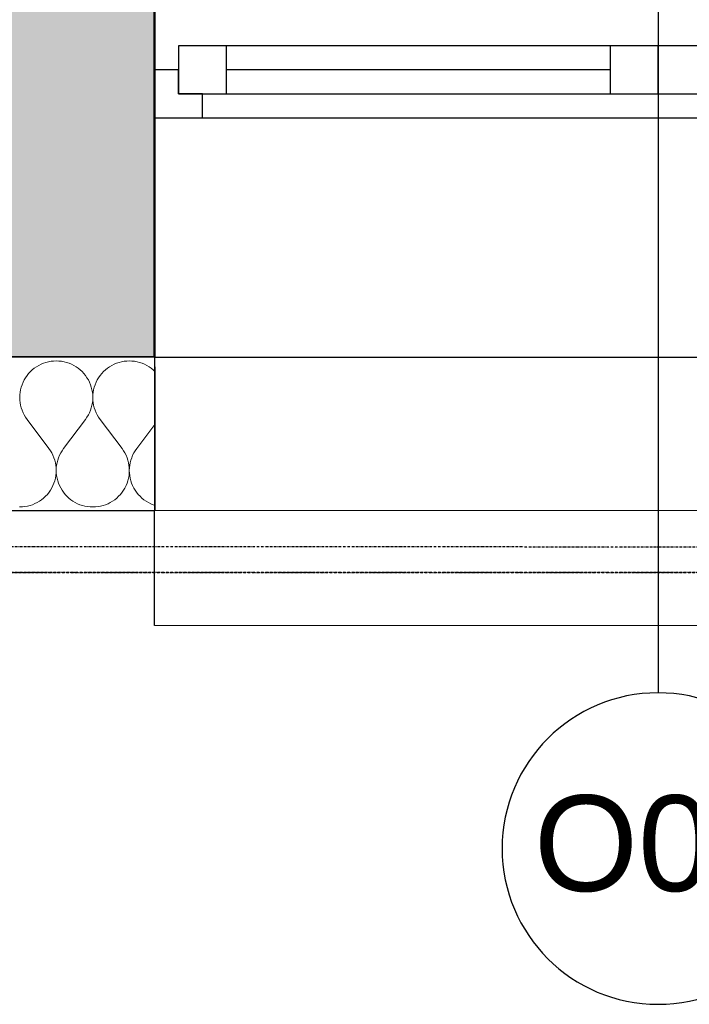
# Model space of a CAD drawing. Header units: millimetres. Extents: x -28761 to 4793, y -4271 to 20239.
# Tile 78 of 256: x -8952 to -8254, y -324 to 704. Entities that reach past the tile are written whole.
import ezdxf

# ---------------------------------------------------------------- set-up
doc = ezdxf.new("R2010")
doc.units = ezdxf.units.MM
doc.header["$MEASUREMENT"] = 0
doc.linetypes.add('Wipeout_Contour', pattern=[1000, 0, -1000])
doc.linetypes.add('Čerchovaná M', pattern=[4.5, 2.5, -0.85, 0.3, -0.85])
for name, color, linetype in [('5._POHLED ZÁPADNÍ_1_Konstrukce - nenosné', 7, 'Continuous'), ('5._POHLED ZÁPADNÍ_1_Konstrukce - nosné', 7, 'Continuous'), ('5._POHLED ZÁPADNÍ_1_Nové_Konstrukce - nosné', 7, 'Continuous'), ('5._POHLED ZÁPADNÍ_1_Nové_Otvory – Okna', 7, 'Continuous'), ('5._POHLED ZÁPADNÍ_1_Nové_Otvory – Značky oken', 7, 'Continuous'), ('5._POHLED ZÁPADNÍ_1_Nové_Výplně - Povrchové', 7, 'Continuous'), ('5._POHLED ZÁPADNÍ_1_Nové_Výplně – Řezové', 7, 'Continuous'), ('5._POHLED ZÁPADNÍ_1_Otvory – Okna', 7, 'Continuous'), ('5._POHLED ZÁPADNÍ_1_Otvory – Značky oken', 7, 'Continuous'), ('5._POHLED ZÁPADNÍ_1_Výplně - Povrchové', 7, 'Continuous'), ('5._POHLED ZÁPADNÍ_1_Výplně – Řezové', 7, 'Continuous')]:
    doc.layers.add(name, color=color, linetype=linetype)
doc.styles.add('GENEROVANÝ_STYL_1', font='txt')

# ---------------------------------------------------------------- blocks, each defined once
blk = doc.blocks.new('*X7', base_point=(-30186.7, -6515.3))
at = {"layer": '5._POHLED ZÁPADNÍ_1_Nové_Výplně – Řezové', "color": 21, "linetype": 'Continuous', "lineweight": 20, "true_color": 0xffaaaa}
for p, q in [((-8937.1, 339.9), (-8939.2, 338.2)), ((-8934.8, 341.4), (-8937.1, 339.9)), ((-8932.5, 342.8), (-8934.8, 341.4)), ((-8930.1, 344), (-8932.5, 342.8)), ((-8927.6, 345.1), (-8930.1, 344)), ((-8925, 345.9), (-8927.6, 345.1)), ((-8922.3, 346.6), (-8925, 345.9)), ((-8919.7, 347.1), (-8922.3, 346.6)), ((-8917, 347.4), (-8919.7, 347.1)), ((-8914.2, 347.5), (-8917, 347.4)), ((-8911.5, 347.4), (-8914.2, 347.5)), ((-8908.8, 347.1), (-8911.5, 347.4)), ((-8906.1, 346.6), (-8908.8, 347.1)), ((-8903.5, 345.9), (-8906.1, 346.6)), ((-8900.9, 345.1), (-8903.5, 345.9)), ((-8898.4, 344), (-8900.9, 345.1)), ((-8896, 342.8), (-8898.4, 344)), ((-8893.6, 341.4), (-8896, 342.8)), ((-8891.4, 339.9), (-8893.6, 341.4)), ((-8889.3, 338.2), (-8891.4, 339.9)), ((-8860.9, 339.9), (-8863, 338.2)), ((-8858.6, 341.4), (-8860.9, 339.9)), ((-8856.3, 342.8), (-8858.6, 341.4)), ((-8853.9, 344), (-8856.3, 342.8)), ((-8851.4, 345.1), (-8853.9, 344)), ((-8848.8, 345.9), (-8851.4, 345.1)), ((-8846.1, 346.6), (-8848.8, 345.9)), ((-8843.5, 347.1), (-8846.1, 346.6)), ((-8840.8, 347.4), (-8843.5, 347.1)), ((-8838, 347.5), (-8840.8, 347.4)), ((-8835.3, 347.4), (-8838, 347.5)), ((-8832.6, 347.1), (-8835.3, 347.4)), ((-8829.9, 346.6), (-8832.6, 347.1)), ((-8827.3, 345.9), (-8829.9, 346.6)), ((-8824.7, 345.1), (-8827.3, 345.9)), ((-8822.2, 344), (-8824.7, 345.1)), ((-8819.8, 342.8), (-8822.2, 344)), ((-8817.4, 341.4), (-8819.8, 342.8)), ((-8815.2, 339.9), (-8817.4, 341.4)), ((-8813.1, 338.2), (-8815.2, 339.9)), ((-8946.3, 330), (-8947.7, 327.6)), ((-8944.7, 332.2), (-8946.3, 330)), ((-8943, 334.3), (-8944.7, 332.2)), ((-8941.2, 336.3), (-8943, 334.3)), ((-8939.2, 338.2), (-8941.2, 336.3)), ((-8887.3, 336.3), (-8889.3, 338.2)), ((-8885.4, 334.3), (-8887.3, 336.3)), ((-8883.7, 332.2), (-8885.4, 334.3)), ((-8882.2, 330), (-8883.7, 332.2)), ((-8880.8, 327.6), (-8882.2, 330)), ((-8870.1, 330), (-8871.5, 327.6)), ((-8868.5, 332.2), (-8870.1, 330)), ((-8866.8, 334.3), (-8868.5, 332.2)), ((-8865, 336.3), (-8866.8, 334.3)), ((-8863, 338.2), (-8865, 336.3)), ((-8811.4, 336.6), (-8813.1, 338.2)), ((-8950.8, 320.1), (-8951.5, 317.5)), ((-8949.9, 322.7), (-8950.8, 320.1)), ((-8948.9, 325.2), (-8949.9, 322.7)), ((-8947.7, 327.6), (-8948.9, 325.2)), ((-8879.6, 325.2), (-8880.8, 327.6)), ((-8878.5, 322.7), (-8879.6, 325.2)), ((-8877.7, 320.1), (-8878.5, 322.7)), ((-8877, 317.5), (-8877.7, 320.1)), ((-8874.6, 320.1), (-8875.3, 317.5)), ((-8873.7, 322.7), (-8874.6, 320.1)), ((-8872.7, 325.2), (-8873.7, 322.7)), ((-8871.5, 327.6), (-8872.7, 325.2)), ((-8952.2, 312.1), (-8952.3, 309.4)), ((-8952.3, 309.4), (-8952.2, 306.7)), ((-8951.9, 314.8), (-8952.2, 312.1)), ((-8951.5, 317.5), (-8951.9, 314.8)), ((-8876.5, 314.8), (-8877, 317.5)), ((-8876.2, 312.1), (-8876.5, 314.8)), ((-8876.1, 309.4), (-8876.2, 312.1)), ((-8876.2, 306.6), (-8876.1, 309.4)), ((-8876, 312.1), (-8876.1, 309.4)), ((-8876.1, 309.4), (-8876, 306.6)), ((-8875.8, 314.8), (-8876, 312.1)), ((-8875.3, 317.5), (-8875.8, 314.8)), ((-8952.2, 306.7), (-8951.9, 303.9)), ((-8951.9, 303.9), (-8951.5, 301.3)), ((-8951.5, 301.3), (-8950.8, 298.6)), ((-8950.8, 298.6), (-8949.9, 296.1)), ((-8878.6, 296), (-8877.7, 298.6)), ((-8877.7, 298.6), (-8877, 301.3)), ((-8877, 301.3), (-8876.5, 303.9)), ((-8876.5, 303.9), (-8876.2, 306.6)), ((-8876, 306.6), (-8875.8, 303.9)), ((-8875.8, 303.9), (-8875.3, 301.3)), ((-8875.3, 301.3), (-8874.6, 298.6)), ((-8874.6, 298.6), (-8873.7, 296)), ((-8949.9, 296.1), (-8948.9, 293.5)), ((-8948.9, 293.5), (-8947.7, 291.1)), ((-8947.7, 291.1), (-8946.3, 288.8)), ((-8946.3, 288.8), (-8944.7, 286.5)), ((-8883.8, 286.5), (-8882.2, 288.8)), ((-8882.2, 288.8), (-8880.8, 291.1)), ((-8880.8, 291.1), (-8879.6, 293.5)), ((-8879.6, 293.5), (-8878.6, 296)), ((-8873.7, 296), (-8872.7, 293.5)), ((-8872.7, 293.5), (-8871.5, 291.1)), ((-8871.5, 291.1), (-8870.1, 288.8)), ((-8870.1, 288.8), (-8868.5, 286.5)), ((-8921.9, 256.1), (-8944.7, 286.5)), ((-8906.6, 256.1), (-8883.8, 286.5)), ((-8845.7, 256), (-8868.5, 286.5)), ((-8830.4, 256), (-8811.5, 281.3)), ((-8920.3, 253.8), (-8921.9, 256.1)), ((-8918.9, 251.5), (-8920.3, 253.8)), ((-8917.7, 249.1), (-8918.9, 251.5)), ((-8916.7, 246.5), (-8917.7, 249.1)), ((-8910.8, 249.1), (-8911.8, 246.5)), ((-8909.6, 251.5), (-8910.8, 249.1)), ((-8908.2, 253.8), (-8909.6, 251.5)), ((-8906.6, 256.1), (-8908.2, 253.8)), ((-8844.1, 253.8), (-8845.7, 256)), ((-8842.7, 251.5), (-8844.1, 253.8)), ((-8841.5, 249), (-8842.7, 251.5)), ((-8840.5, 246.5), (-8841.5, 249)), ((-8834.6, 249), (-8835.6, 246.5)), ((-8833.4, 251.5), (-8834.6, 249)), ((-8832, 253.8), (-8833.4, 251.5)), ((-8830.4, 256), (-8832, 253.8)), ((-8915.8, 244), (-8916.7, 246.5)), ((-8915.1, 241.3), (-8915.8, 244)), ((-8914.6, 238.6), (-8915.1, 241.3)), ((-8914.3, 235.9), (-8914.6, 238.6)), ((-8913.9, 238.6), (-8914.2, 235.9)), ((-8913.4, 241.3), (-8913.9, 238.6)), ((-8912.7, 244), (-8913.4, 241.3)), ((-8911.8, 246.5), (-8912.7, 244)), ((-8839.6, 243.9), (-8840.5, 246.5)), ((-8838.9, 241.3), (-8839.6, 243.9)), ((-8838.5, 238.6), (-8838.9, 241.3)), ((-8838.2, 235.9), (-8838.5, 238.6)), ((-8837.7, 238.6), (-8838, 235.9)), ((-8837.2, 241.3), (-8837.7, 238.6)), ((-8836.5, 243.9), (-8837.2, 241.3)), ((-8835.6, 246.5), (-8836.5, 243.9)), ((-8915.1, 225.1), (-8914.6, 227.8)), ((-8914.6, 227.8), (-8914.3, 230.5)), ((-8914.2, 233.2), (-8914.3, 235.9)), ((-8914.3, 230.5), (-8914.2, 233.2)), ((-8914.2, 235.9), (-8914.2, 233.2)), ((-8914.2, 233.2), (-8914.2, 230.5)), ((-8914.2, 230.5), (-8913.9, 227.8)), ((-8913.9, 227.8), (-8913.4, 225.1)), ((-8838.9, 225.1), (-8838.4, 227.8)), ((-8838.4, 227.8), (-8838.2, 230.5)), ((-8838.1, 233.2), (-8838.2, 235.9)), ((-8838.2, 230.5), (-8838.1, 233.2)), ((-8838, 235.9), (-8838.1, 233.2)), ((-8838.1, 233.2), (-8838, 230.5)), ((-8838, 230.5), (-8837.7, 227.8)), ((-8837.7, 227.8), (-8837.2, 225.1)), ((-8918.9, 215), (-8917.7, 217.4)), ((-8917.7, 217.4), (-8916.6, 219.9)), ((-8916.6, 219.9), (-8915.8, 222.5)), ((-8915.8, 222.5), (-8915.1, 225.1)), ((-8913.4, 225.1), (-8912.7, 222.5)), ((-8912.7, 222.5), (-8911.9, 219.9)), ((-8911.9, 219.9), (-8910.8, 217.4)), ((-8910.8, 217.4), (-8909.6, 215)), ((-8842.7, 214.9), (-8841.5, 217.4)), ((-8841.5, 217.4), (-8840.5, 219.9)), ((-8840.5, 219.9), (-8839.6, 222.5)), ((-8839.6, 222.5), (-8838.9, 225.1)), ((-8837.2, 225.1), (-8836.5, 222.5)), ((-8836.5, 222.5), (-8835.7, 219.9)), ((-8835.7, 219.9), (-8834.6, 217.4)), ((-8834.6, 217.4), (-8833.4, 214.9)), ((-8927.4, 204.4), (-8925.4, 206.3)), ((-8925.4, 206.3), (-8923.5, 208.3)), ((-8923.5, 208.3), (-8921.8, 210.4)), ((-8921.8, 210.4), (-8920.3, 212.6)), ((-8920.3, 212.6), (-8918.9, 215)), ((-8909.6, 215), (-8908.2, 212.6)), ((-8908.2, 212.6), (-8906.7, 210.4)), ((-8906.7, 210.4), (-8905, 208.3)), ((-8905, 208.3), (-8903.1, 206.3)), ((-8903.1, 206.3), (-8901.1, 204.4)), ((-8851.2, 204.4), (-8849.2, 206.3)), ((-8849.2, 206.3), (-8847.4, 208.2)), ((-8847.4, 208.2), (-8845.7, 210.4)), ((-8845.7, 210.4), (-8844.1, 212.6)), ((-8844.1, 212.6), (-8842.7, 214.9)), ((-8833.4, 214.9), (-8832, 212.6)), ((-8832, 212.6), (-8830.5, 210.4)), ((-8830.5, 210.4), (-8828.8, 208.2)), ((-8828.8, 208.2), (-8826.9, 206.3)), ((-8826.9, 206.3), (-8824.9, 204.4)), ((-8952.4, 195.1), (-8949.6, 195.2)), ((-8949.6, 195.2), (-8946.9, 195.5)), ((-8946.9, 195.5), (-8944.2, 196)), ((-8944.2, 196), (-8941.6, 196.7)), ((-8941.6, 196.7), (-8939, 197.5)), ((-8939, 197.5), (-8936.5, 198.6)), ((-8936.5, 198.6), (-8934.1, 199.8)), ((-8934.1, 199.8), (-8931.7, 201.2)), ((-8931.7, 201.2), (-8929.5, 202.7)), ((-8929.5, 202.7), (-8927.4, 204.4)), ((-8901.1, 204.4), (-8899, 202.7)), ((-8899, 202.7), (-8896.8, 201.2)), ((-8896.8, 201.2), (-8894.4, 199.8)), ((-8894.4, 199.8), (-8892, 198.5)), ((-8892, 198.5), (-8889.5, 197.5)), ((-8889.5, 197.5), (-8886.9, 196.6)), ((-8886.9, 196.6), (-8884.3, 196)), ((-8884.3, 196), (-8881.6, 195.5)), ((-8881.6, 195.5), (-8878.9, 195.2)), ((-8873.4, 195.2), (-8870.7, 195.5)), ((-8870.7, 195.5), (-8868.1, 196)), ((-8868.1, 196), (-8865.4, 196.6)), ((-8865.4, 196.6), (-8862.8, 197.5)), ((-8862.8, 197.5), (-8860.3, 198.5)), ((-8860.3, 198.5), (-8857.9, 199.8)), ((-8857.9, 199.8), (-8855.6, 201.1)), ((-8855.6, 201.1), (-8853.3, 202.7)), ((-8853.3, 202.7), (-8851.2, 204.4)), ((-8824.9, 204.4), (-8822.8, 202.7)), ((-8822.8, 202.7), (-8820.6, 201.1)), ((-8820.6, 201.1), (-8818.2, 199.8)), ((-8818.2, 199.8), (-8815.8, 198.5)), ((-8815.8, 198.5), (-8813.3, 197.5)), ((-8813.3, 197.5), (-8811.5, 196.9)), ((-8878.9, 195.2), (-8876.2, 195.1)), ((-8876.2, 195.1), (-8873.4, 195.2))]:
    blk.add_line(p, q, dxfattribs=at)

msp = doc.modelspace()

# ---------------------------------------------------------------- hatches: boundary and pattern name
at = {"layer": '5._POHLED ZÁPADNÍ_1_Výplně – Řezové', "linetype": 'Continuous', "lineweight": 13}
msp.add_hatch(color=254, dxfattribs=at).paths.add_polyline_path([(-10060.6, 1201.5), (-10060.7, 351.5), (-8811.9, 351.3), (-8811.8, 1201.3)])

# ---------------------------------------------------------------- linework, layer by layer
at = {"layer": '5._POHLED ZÁPADNÍ_1_Konstrukce - nosné', "color": 7, "linetype": 'Continuous', "lineweight": 50}
for p, q in [((-8811.9, 651.3), (-8811.8, 1201.3)), ((-8811.9, 601.3), (-8811.9, 651.3)), ((-8811.9, 351.3), (-8811.9, 601.3))]:
    msp.add_line(p, q, dxfattribs=at)
at = {"layer": '5._POHLED ZÁPADNÍ_1_Konstrukce - nosné', "color": 7, "linetype": 'Continuous', "lineweight": 50, "flags": 128}
msp.add_lwpolyline([(-10060.7, 351.5), (-8811.9, 351.3)], dxfattribs=at)
at = {"layer": '5._POHLED ZÁPADNÍ_1_Nové_Konstrukce - nosné', "color": 1, "linetype": 'Čerchovaná M', "lineweight": 25}
msp.add_line((-161.7, 125.5), (-10060.1, 127), dxfattribs=at)
msp.add_line((-161.7, 125.5), (-10060.1, 127), dxfattribs=at)
at = {"layer": '5._POHLED ZÁPADNÍ_1_Nové_Konstrukce - nosné', "color": 1, "linetype": 'Čerchovaná M', "lineweight": 25, "flags": 128}
for points in [[(-161.7, 152.1), (-10060.1, 153.6)], [(-10060.1, 126.9), (-161.7, 125.4)]]:
    msp.add_lwpolyline(points, dxfattribs=at)
at = {"layer": '5._POHLED ZÁPADNÍ_1_Nové_Otvory – Okna', "color": 1, "linetype": 'Continuous', "lineweight": 25}
for p, q in [((-8811.9, 651.3), (-8811.8, 1201.3)), ((-8736.9, 676.3), (-8786.9, 676.3)), ((-8786.9, 676.3), (-8786.9, 626.3)), ((-8336.9, 676.2), (-8736.9, 676.3)), ((-8736.9, 626.3), (-8736.9, 676.3)), ((-8336.9, 676.2), (-8736.9, 676.3)), ((-8286.9, 676.2), (-8336.9, 676.2)), ((-8336.9, 676.2), (-8336.9, 626.2)), ((-8236.9, 676.2), (-8286.9, 676.2)), ((-8286.9, 676.2), (-8286.9, 626.2)), ((-8286.9, 626.2), (-8286.9, 676.2)), ((-8786.9, 651.3), (-8811.9, 651.3)), ((-8811.9, 601.3), (-8811.9, 651.3)), ((-8811.9, 601.3), (-8811.9, 651.3)), ((-8786.9, 626.3), (-8786.9, 651.3)), ((-8336.9, 651.2), (-8736.9, 651.3)), ((-8761.9, 626.3), (-8786.9, 626.3)), ((-8786.9, 626.3), (-8736.9, 626.3)), ((-8761.9, 601.3), (-8761.9, 626.3)), ((-8736.9, 626.3), (-8336.9, 626.2)), ((-8336.9, 626.2), (-8286.9, 626.2)), ((-8286.9, 626.2), (-8236.9, 626.2)), ((-8811.9, 601.3), (-8761.9, 601.3)), ((-8761.9, 601.3), (-8286.9, 601.2)), ((-8286.9, 601.2), (-7811.9, 601.1)), ((-7762, 71.1), (-8812, 71.3))]:
    msp.add_line(p, q, dxfattribs=at)
at = {"layer": '5._POHLED ZÁPADNÍ_1_Nové_Otvory – Značky oken', "color": 1, "linetype": 'Continuous', "lineweight": 25, "flags": 128}
msp.add_lwpolyline([(-8124.5, -161.3, 1), (-8449.5, -161.3, 1)], format="xyb", close=True, dxfattribs=at)
at = {"layer": '5._POHLED ZÁPADNÍ_1_Otvory – Okna', "color": 251, "linetype": 'Continuous', "lineweight": 20, "true_color": 0x6a6a6a}
msp.add_line((-8811.3, 600.3), (-8811.3, 601.3), dxfattribs=at)

# ---------------------------------------------------------------- texts
at = {"layer": '5._POHLED ZÁPADNÍ_1_Otvory – Značky oken', "color": 1, "linetype": 'Continuous', "lineweight": 25, "insert": (-8416.4, -156.4), "char_height": 100, "attachment_point": 4, "rotation": 359.9912, "style": 'GENEROVANÝ_STYL_1'}
msp.add_mtext('\\A1;{\\pql;\\pt0;\\fArial|b0|i0|c238|p38;O01}', dxfattribs=at)

# ---------------------------------------------------------------- next in the draw order: wipeouts: each hides what was drawn before it
at = {"color": 254, "linetype": 'Wipeout_Contour', "lineweight": 0, "ltscale": 33166.419158}
msp.add_wipeout([(-8811.4, 201.3), (-7761.9, 201.1), (-7761.9, 351.1), (-8811.3, 351.3)], dxfattribs=at).dxf.layer = '5._POHLED ZÁPADNÍ_1_Výplně - Povrchové'

# ---------------------------------------------------------------- next in the draw order: linework, layer by layer
at = {"layer": '5._POHLED ZÁPADNÍ_1_Nové_Otvory – Okna', "color": 1, "linetype": 'Continuous', "lineweight": 25}
for p, q in [((-8811.9, 351.3), (-8811.9, 601.3)), ((-8812, 71.3), (-8811.9, 351.3)), ((-7761.9, 351.1), (-8811.9, 351.3))]:
    msp.add_line(p, q, dxfattribs=at)

# ---------------------------------------------------------------- next in the draw order: wipeouts: each hides what was drawn before it
at = {"color": 254, "linetype": 'Wipeout_Contour', "lineweight": 0, "ltscale": 37761.338548}
msp.add_wipeout([(-10060.7, 191.5), (-8811.5, 191.3), (-8811.4, 351.3), (-10060.7, 351.5)], dxfattribs=at).dxf.layer = '5._POHLED ZÁPADNÍ_1_Nové_Výplně – Řezové'

# ---------------------------------------------------------------- next in the draw order: linework, layer by layer
at = {"layer": '5._POHLED ZÁPADNÍ_1_Nové_Konstrukce - nosné', "color": 1, "linetype": 'Continuous', "lineweight": 25}
for q in [(-8811.4, 351.3), (-8811.5, 191.3)]:
    msp.add_line((-8811.4, 341.3), q, dxfattribs=at)
at = {"layer": '5._POHLED ZÁPADNÍ_1_Nové_Konstrukce - nosné', "color": 1, "linetype": 'Continuous', "lineweight": 25, "flags": 128}
for points in [[(-8811.4, 351.3), (-10060.7, 351.5)], [(-10060.7, 191.5), (-8811.5, 191.3)]]:
    msp.add_lwpolyline(points, dxfattribs=at)

# ---------------------------------------------------------------- next in the draw order: block references
at = {"layer": '5._POHLED ZÁPADNÍ_1_Konstrukce - nenosné', "color": 9, "linetype": 'Continuous', "lineweight": 13}
msp.add_blockref('*X7', (-30186.7, -6515.3), dxfattribs=at)

# ---------------------------------------------------------------- next in the draw order: wipeouts: each hides what was drawn before it
at = {"color": 254, "linetype": 'Wipeout_Contour', "lineweight": 0, "ltscale": 33164.349562}
msp.add_wipeout([(-8811.4, 341.3), (-8811.5, 191.3), (-7761.5, 191.1), (-7761.4, 341.1)], dxfattribs=at).dxf.layer = '5._POHLED ZÁPADNÍ_1_Nové_Výplně - Povrchové'

# ---------------------------------------------------------------- next in the draw order: linework, layer by layer
at = {"layer": '5._POHLED ZÁPADNÍ_1_Nové_Otvory – Okna', "color": 1, "linetype": 'Continuous', "lineweight": 25}
msp.add_line((-7761.5, 191.1), (-8811.5, 191.3), dxfattribs=at)
msp.add_line((-7761.5, 191.1), (-8811.5, 191.3), dxfattribs=at)

# ---------------------------------------------------------------- next in the draw order: wipeouts: each hides what was drawn before it
at = {"color": 254, "linetype": 'Wipeout_Contour', "lineweight": 0, "ltscale": 33174.809648}
msp.add_wipeout([(-8811.4, 351.3), (-8811.4, 341.3), (-7761.4, 341.1), (-7761.4, 351.1)], dxfattribs=at).dxf.layer = '5._POHLED ZÁPADNÍ_1_Nové_Výplně - Povrchové'

# ---------------------------------------------------------------- next in the draw order: linework, layer by layer
at = {"layer": '5._POHLED ZÁPADNÍ_1_Nové_Otvory – Okna', "color": 1, "linetype": 'Continuous', "lineweight": 25}
for p, q in [((-8811.4, 351.3), (-7761.4, 351.1)), ((-8811.4, 341.3), (-8811.4, 351.3)), ((-8811.4, 341.3), (-8811.4, 351.3)), ((-7761.4, 351.1), (-8811.4, 351.3)), ((-8811.5, 191.3), (-8811.4, 341.3)), ((-8811.4, 341.3), (-8811.5, 191.3))]:
    msp.add_line(p, q, dxfattribs=at)
at = {"layer": '5._POHLED ZÁPADNÍ_1_Nové_Otvory – Značky oken', "color": 1, "linetype": 'Continuous', "lineweight": 25}
msp.add_line((-8286.8, 1051.2), (-8287, 1.2), dxfattribs=at)

doc.saveas('drawing.dxf')
